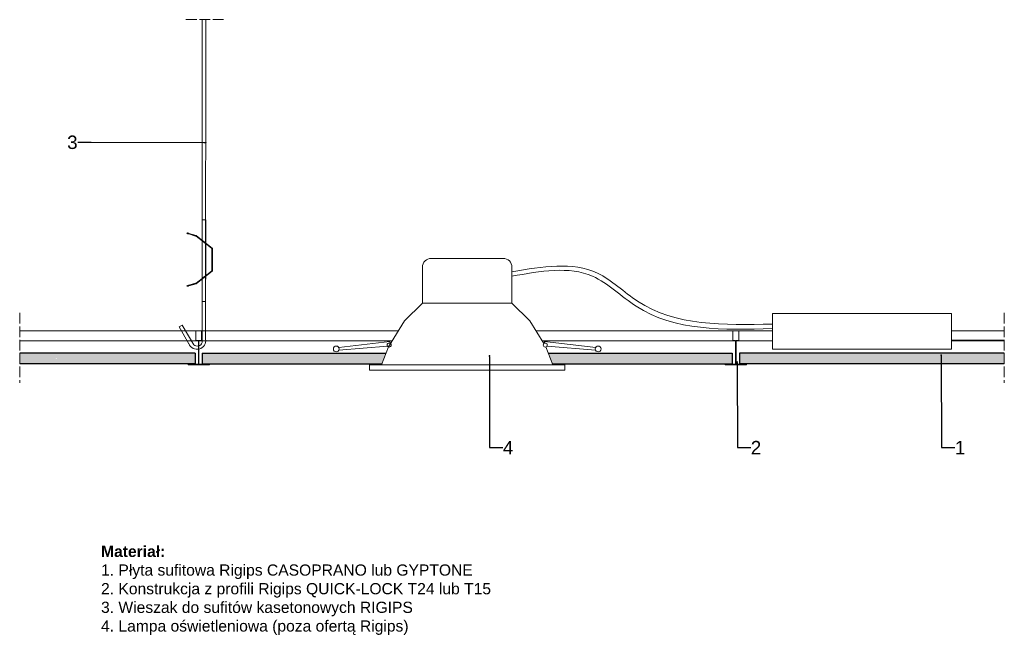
# Model space of a CAD drawing. Header units: millimetres. Extents: x 2242 to 3342, y 5010 to 5698.
import ezdxf
from ezdxf import colors
from ezdxf.entities.mleader import LeaderData, LeaderLine
from ezdxf.math import Vec2, Vec3

# ---------------------------------------------------------------- set-up
doc = ezdxf.new("R2010")
doc.units = ezdxf.units.MM
doc.linetypes.add('ACAD_ISO02W100', pattern=[15, 12, -3])
for name, color, linetype, lineweight in [('_RIGIPS AKCESORIA', 7, 'Continuous', 15), ('_Rigips Profil', 7, 'Continuous', 9), ('_RIGIPS PŁYTA', 7, 'Continuous', 25), ('Koniec', 7, 'ACAD_ISO02W100', 9), ('Wymiary', 7, 'Continuous', 18)]:
    doc.layers.add(name, color=color, linetype=linetype, lineweight=lineweight)
doc.layers.add('_Rigips Plyta', color=7, linetype='Continuous')
doc.styles.get("Standard").update_dxf_attribs({"font": 'arial.ttf'})

# ---------------------------------------------------------------- blocks, each defined once
blk = doc.blocks.new('T24')
at = {"layer": '_Rigips Profil'}
for p, q in [((302.6, -139.7), (302.6, -129.5)), ((302.8, -129.3), (308.9, -129.3)), ((309.1, -129.5), (309.1, -139.7)), ((305.4, -140.3), (302.8, -139.9)), ((305.6, -140.5), (305.6, -166.6)), ((306.1, -140.5), (306.1, -166.6)), ((308.9, -139.9), (306.3, -140.3)), ((293.9, -167.2), (293.9, -166.4)), ((294, -166.3), (294.9, -166.3)), ((294, -167.3), (317.8, -167.3)), ((294.4, -166.8), (305.4, -166.8)), ((306.3, -166.8), (317.4, -166.8)), ((317.8, -166.3), (316.9, -166.3)), ((317.9, -167.2), (317.9, -166.4))]:
    blk.add_line(p, q, dxfattribs=at)
for centre, radius, start, end in [((302.8, -129.5), 0.2, 90, 180), ((308.9, -129.5), 0.2, 0, 90), ((302.8, -139.7), 0.2, 180, 260.5377), ((305.4, -140.5), 0.2, 0, 80.5377), ((306.3, -140.5), 0.2, 99.4623, 180), ((308.9, -139.7), 0.2, 279.4623, 0), ((294, -166.4), 0.1, 90, 180), ((294, -167.2), 0.1, 180, 270), ((305.4, -166.6), 0.2, 270, 0), ((306.3, -166.6), 0.2, 180, 270), ((317.8, -166.4), 0.1, 0, 90), ((317.8, -167.2), 0.1, 270, 0)]:
    blk.add_arc(centre, radius, start, end, dxfattribs=at)
blk = doc.blocks.new('wieszak')
at = {"layer": '_RIGIPS AKCESORIA'}
for p, q in [((2361.6, 5698), (2361.5, 5382.8)), ((2365.6, 5698), (2365.5, 5382.8)), ((2361.5, 5474.3), (2361.5, 5337)), ((2365.6, 5474.3), (2365.5, 5340.7)), ((2365.5, 5382.8), (2361.5, 5382.8)), ((2336.1, 5354.5), (2339.5, 5356.5)), ((2346.9, 5335.7), (2336.1, 5354.5)), ((2352.2, 5334.5), (2339.5, 5356.5))]:
    blk.add_line(p, q, dxfattribs=at)
blk.add_lwpolyline([(2365.5, 5474.3), (2361.5, 5474.3)], close=True, dxfattribs=at)
for points in [[(2344.6, 5459), (2344.8, 5459.6)], [(2346.6, 5458.4), (2346.5, 5458.4), (2346.3, 5458.5), (2346.2, 5458.5), (2346.1, 5458.5), (2346, 5458.6), (2345.9, 5458.6), (2345.8, 5458.6), (2345.7, 5458.7), (2345.6, 5458.7), (2345.5, 5458.7), (2345.5, 5458.7), (2345.4, 5458.8), (2345.3, 5458.8), (2345.2, 5458.8), (2345.2, 5458.8), (2345.1, 5458.9), (2345, 5458.9), (2345, 5458.9), (2344.9, 5458.9), (2344.9, 5458.9), (2344.8, 5458.9), (2344.8, 5459), (2344.8, 5459), (2344.7, 5459), (2344.7, 5459), (2344.7, 5459), (2344.7, 5459), (2344.6, 5459), (2344.6, 5459), (2344.6, 5459), (2344.6, 5459), (2344.6, 5459), (2344.7, 5459), (2344.7, 5459), (2344.7, 5459), (2344.7, 5459), (2344.8, 5459), (2344.8, 5459), (2344.8, 5459), (2344.9, 5459), (2344.9, 5458.9), (2345, 5458.9), (2345, 5458.9), (2345.1, 5458.9), (2345.2, 5458.9), (2345.2, 5458.9), (2345.3, 5458.8), (2345.4, 5458.8), (2345.5, 5458.8), (2345.5, 5458.8), (2345.6, 5458.7), (2345.7, 5458.7), (2345.8, 5458.7), (2345.9, 5458.7), (2346, 5458.6), (2346.1, 5458.6), (2346.2, 5458.6), (2346.3, 5458.5), (2346.5, 5458.5), (2346.6, 5458.5), (2354.4, 5456.1), (2354.4, 5456)], [(2346.7, 5459), (2354.8, 5456.5), (2354.8, 5456.6), (2346.7, 5459), (2346.6, 5459.1), (2346.5, 5459.1), (2346.4, 5459.1), (2346.3, 5459.2), (2346.2, 5459.2), (2346.1, 5459.2), (2346, 5459.3), (2345.9, 5459.3), (2345.8, 5459.3), (2345.7, 5459.3), (2345.6, 5459.4), (2345.5, 5459.4), (2345.5, 5459.4), (2345.4, 5459.4), (2345.3, 5459.4), (2345.3, 5459.5), (2345.2, 5459.5), (2345.1, 5459.5), (2345.1, 5459.5), (2345, 5459.5), (2345, 5459.5), (2345, 5459.5), (2344.9, 5459.6), (2344.9, 5459.6), (2344.9, 5459.6), (2344.8, 5459.6), (2344.8, 5459.6), (2344.8, 5459.6), (2344.8, 5459.6), (2344.8, 5459.6), (2344.8, 5459.6), (2344.8, 5459.6), (2344.8, 5459.6), (2344.8, 5459.6), (2344.9, 5459.6), (2344.9, 5459.5), (2344.9, 5459.5), (2345, 5459.5), (2345, 5459.5), (2345, 5459.5), (2345.1, 5459.5), (2345.1, 5459.5), (2345.2, 5459.4), (2345.3, 5459.4), (2345.3, 5459.4), (2345.4, 5459.4), (2345.5, 5459.4), (2345.5, 5459.3), (2345.6, 5459.3), (2345.7, 5459.3), (2345.8, 5459.3), (2345.9, 5459.2), (2346, 5459.2), (2346.1, 5459.2), (2346.2, 5459.1), (2346.3, 5459.1), (2346.4, 5459.1), (2346.5, 5459), (2346.6, 5459), (2346.7, 5459)], [(2345.1, 5458.9), (2345.3, 5459.5)], [(2345.1, 5458.8), (2345.3, 5459.4)], [(2346.7, 5459), (2346.6, 5458.4), (2354.4, 5456)], [(2346.6, 5458.5), (2346.7, 5459)], [(2354.4, 5456.1), (2354.6, 5456), (2354.8, 5455.9)], [(2354.8, 5455.9), (2354.6, 5456), (2354.4, 5456)], [(2354.5, 5456), (2354.5, 5456.1)], [(2354.6, 5456), (2354.6, 5456)], [(2355.2, 5456.4), (2355, 5456.5), (2354.8, 5456.6)], [(2354.8, 5456.5), (2355, 5456.5), (2355.2, 5456.4)], [(2354.9, 5456.5), (2354.9, 5456.6)], [(2355, 5456.5), (2355, 5456.5)], [(2355.1, 5456.4), (2355.1, 5456.5)], [(2355.2, 5456.4), (2373, 5442.5), (2373, 5442.6), (2355.2, 5456.4), (2355.2, 5456.4)], [(2355.2, 5456.4), (2355.2, 5456.4)], [(2354.7, 5455.9), (2354.7, 5456)], [(2372, 5442.5), (2354.8, 5455.9), (2354.8, 5455.9), (2372, 5442.6), (2372, 5442.5)], [(2354.8, 5455.9), (2354.8, 5455.9)], [(2361.6, 5450.6), (2362, 5451.1)], [(2363.4, 5449.2), (2363.4, 5449.2), (2363.5, 5449.1), (2363.6, 5449), (2363.7, 5449), (2363.7, 5448.9), (2363.8, 5448.9), (2363.9, 5448.8), (2363.9, 5448.8), (2364, 5448.7), (2364.1, 5448.7), (2364.1, 5448.6), (2364.2, 5448.5), (2364.3, 5448.5), (2364.3, 5448.4), (2364.4, 5448.4), (2364.5, 5448.4), (2364.5, 5448.3), (2364.6, 5448.3), (2364.6, 5448.2), (2364.7, 5448.2), (2364.7, 5448.2), (2364.8, 5448.1), (2364.8, 5448.1), (2364.9, 5448), (2364.9, 5448), (2364.9, 5448), (2365, 5448), (2365, 5447.9), (2365, 5447.9), (2365.1, 5447.9), (2365.1, 5447.9), (2365.1, 5447.9), (2365.1, 5447.9), (2365.1, 5447.8), (2365.1, 5447.8), (2365.1, 5447.8), (2365.2, 5447.8), (2365.2, 5447.8), (2365.1, 5447.8), (2365.1, 5447.8), (2365.1, 5447.9), (2365.1, 5447.9), (2365.1, 5447.9), (2365.1, 5447.9), (2365, 5447.9), (2365, 5447.9), (2365, 5448), (2364.9, 5448), (2364.9, 5448), (2364.9, 5448), (2364.8, 5448.1), (2364.8, 5448.1), (2364.7, 5448.2), (2364.7, 5448.2), (2364.6, 5448.2), (2364.6, 5448.3), (2364.5, 5448.3), (2364.5, 5448.4), (2364.4, 5448.4), (2364.4, 5448.4), (2364.3, 5448.5), (2364.2, 5448.5), (2364.2, 5448.6), (2364.1, 5448.7), (2364, 5448.7), (2364, 5448.8), (2363.9, 5448.8), (2363.8, 5448.9), (2363.8, 5448.9), (2363.7, 5449), (2363.6, 5449), (2363.5, 5449.1), (2363.5, 5449.2), (2363.4, 5449.2), (2363.3, 5449.3), (2363.2, 5449.3), (2363.2, 5449.4), (2363.1, 5449.4), (2363, 5449.5), (2363, 5449.5), (2362.9, 5449.6), (2362.8, 5449.7), (2362.7, 5449.7), (2362.7, 5449.8), (2362.6, 5449.8), (2362.5, 5449.9), (2362.5, 5449.9), (2362.4, 5450), (2362.4, 5450), (2362.3, 5450.1), (2362.2, 5450.1), (2362.2, 5450.1), (2362.1, 5450.2), (2362.1, 5450.2), (2362, 5450.3), (2362, 5450.3), (2361.9, 5450.3), (2361.9, 5450.4), (2361.9, 5450.4), (2361.8, 5450.4), (2361.8, 5450.4), (2361.8, 5450.5), (2361.7, 5450.5), (2361.7, 5450.5), (2361.7, 5450.5), (2361.7, 5450.5), (2361.6, 5450.6), (2361.6, 5450.6), (2361.6, 5450.6), (2361.6, 5450.6), (2361.6, 5450.6), (2361.6, 5450.6), (2361.6, 5450.6), (2361.6, 5450.6), (2361.7, 5450.5), (2361.7, 5450.5), (2361.7, 5450.5), (2361.7, 5450.5), (2361.7, 5450.5), (2361.8, 5450.4), (2361.8, 5450.4), (2361.8, 5450.4), (2361.9, 5450.4), (2361.9, 5450.3), (2362, 5450.3), (2362, 5450.3), (2362.1, 5450.2), (2362.1, 5450.2), (2362.2, 5450.1), (2362.2, 5450.1), (2362.3, 5450.1), (2362.3, 5450), (2362.4, 5450), (2362.5, 5449.9), (2362.5, 5449.9), (2362.6, 5449.8), (2362.7, 5449.8), (2362.7, 5449.7), (2362.8, 5449.7), (2362.9, 5449.6), (2362.9, 5449.5), (2363, 5449.5), (2363.1, 5449.4), (2363.1, 5449.4), (2363.2, 5449.3), (2363.3, 5449.3), (2363.4, 5449.2)], [(2363.8, 5449.7), (2363.8, 5449.6), (2363.9, 5449.6), (2364, 5449.5), (2364, 5449.5), (2364.1, 5449.4), (2364.2, 5449.4), (2364.3, 5449.3), (2364.3, 5449.3), (2364.4, 5449.2), (2364.5, 5449.1), (2364.5, 5449.1), (2364.6, 5449), (2364.7, 5449), (2364.7, 5448.9), (2364.8, 5448.9), (2364.8, 5448.9), (2364.9, 5448.8), (2365, 5448.8), (2365, 5448.7), (2365.1, 5448.7), (2365.1, 5448.6), (2365.2, 5448.6), (2365.2, 5448.6), (2365.2, 5448.5), (2365.3, 5448.5), (2365.3, 5448.5), (2365.3, 5448.5), (2365.4, 5448.4), (2365.4, 5448.4), (2365.4, 5448.4), (2365.5, 5448.4), (2365.5, 5448.4), (2365.5, 5448.4), (2365.5, 5448.3), (2365.5, 5448.3), (2365.5, 5448.3), (2365.5, 5448.3), (2365.5, 5448.3), (2365.5, 5448.3), (2365.5, 5448.3), (2365.5, 5448.3), (2365.5, 5448.4), (2365.5, 5448.4), (2365.5, 5448.4), (2365.4, 5448.4), (2365.4, 5448.4), (2365.4, 5448.4), (2365.4, 5448.5), (2365.3, 5448.5), (2365.3, 5448.5), (2365.3, 5448.5), (2365.2, 5448.6), (2365.2, 5448.6), (2365.1, 5448.6), (2365.1, 5448.7), (2365, 5448.7), (2365, 5448.8), (2364.9, 5448.8), (2364.9, 5448.9), (2364.8, 5448.9), (2364.8, 5448.9), (2364.7, 5449), (2364.6, 5449), (2364.6, 5449.1), (2364.5, 5449.1), (2364.4, 5449.2), (2364.4, 5449.3), (2364.3, 5449.3), (2364.2, 5449.4), (2364.1, 5449.4), (2364.1, 5449.5), (2364, 5449.5), (2363.9, 5449.6), (2363.9, 5449.6), (2363.8, 5449.7), (2363.7, 5449.8), (2363.6, 5449.8), (2363.6, 5449.9), (2363.5, 5449.9), (2363.4, 5450), (2363.3, 5450), (2363.3, 5450.1), (2363.2, 5450.2), (2363.1, 5450.2), (2363.1, 5450.3), (2363, 5450.3), (2362.9, 5450.4), (2362.9, 5450.4), (2362.8, 5450.5), (2362.7, 5450.5), (2362.7, 5450.6), (2362.6, 5450.6), (2362.6, 5450.6), (2362.5, 5450.7), (2362.5, 5450.7), (2362.4, 5450.8), (2362.4, 5450.8), (2362.3, 5450.8), (2362.3, 5450.9), (2362.2, 5450.9), (2362.2, 5450.9), (2362.2, 5450.9), (2362.1, 5451), (2362.1, 5451), (2362.1, 5451), (2362.1, 5451), (2362.1, 5451), (2362, 5451.1), (2362, 5451.1), (2362, 5451.1), (2362, 5451.1), (2362, 5451.1), (2362, 5451.1), (2362, 5451.1), (2362, 5451.1), (2362, 5451.1), (2362, 5451), (2362.1, 5451), (2362.1, 5451), (2362.1, 5451), (2362.1, 5451), (2362.2, 5450.9), (2362.2, 5450.9), (2362.2, 5450.9), (2362.3, 5450.9), (2362.3, 5450.8), (2362.4, 5450.8), (2362.4, 5450.8), (2362.5, 5450.7), (2362.5, 5450.7), (2362.5, 5450.6), (2362.6, 5450.6), (2362.7, 5450.6), (2362.7, 5450.5), (2362.8, 5450.5), (2362.8, 5450.4), (2362.9, 5450.4), (2363, 5450.3), (2363, 5450.3), (2363.1, 5450.2), (2363.2, 5450.2), (2363.2, 5450.1), (2363.3, 5450), (2363.4, 5450), (2363.5, 5449.9), (2363.5, 5449.9), (2363.6, 5449.8), (2363.7, 5449.8), (2363.8, 5449.7)], [(2363.4, 5449.2), (2363.8, 5449.7)], [(2363.4, 5449.2), (2363.8, 5449.7)], [(2365.2, 5447.8), (2365.5, 5448.3)], [(2372, 5442.6), (2372.2, 5442.4), (2372.3, 5442.2), (2372.4, 5442), (2372.4, 5441.7)], [(2372.4, 5441.7), (2372.4, 5441.9), (2372.3, 5442.1), (2372.2, 5442.3), (2372, 5442.5)], [(2372.2, 5442.3), (2372.2, 5442.4)], [(2372.3, 5442.1), (2372.3, 5442.2)], [(2372.4, 5441.9), (2372.4, 5442)], [(2372.4, 5417.6), (2372.4, 5441.7), (2372.4, 5441.7), (2372.4, 5417.7), (2372.4, 5417.6)], [(2372.4, 5441.7), (2372.4, 5441.7)], [(2372.4, 5437.9), (2372.4, 5438.3), (2372.4, 5438.7), (2372.4, 5439), (2372.4, 5439.4), (2372.4, 5439.7), (2372.4, 5440), (2372.4, 5440.2), (2372.4, 5440.3), (2372.4, 5440.4), (2372.4, 5440.4), (2372.4, 5440.4), (2372.4, 5440.3), (2372.4, 5440.2), (2372.4, 5440), (2372.4, 5439.7), (2372.4, 5439.4), (2372.4, 5439), (2372.4, 5438.7), (2372.4, 5438.3), (2372.4, 5437.9), (2373.4, 5437.9)], [(2372.4, 5437.9), (2372.4, 5438.3), (2372.4, 5438.7), (2372.4, 5439), (2372.4, 5439.4), (2372.4, 5439.7), (2372.4, 5440), (2372.4, 5440.2), (2372.4, 5440.3), (2372.4, 5440.4), (2372.4, 5440.4), (2372.4, 5440.4), (2372.4, 5440.3), (2372.4, 5440.2), (2372.4, 5440), (2372.4, 5439.7), (2372.4, 5439.4), (2372.4, 5439), (2372.4, 5438.7), (2372.4, 5438.3), (2372.4, 5437.9), (2373.4, 5437.9)], [(2373.4, 5439.7), (2372.4, 5439.7), (2373.4, 5439.7)], [(2373.4, 5439.7), (2372.4, 5439.7), (2373.4, 5439.7)], [(2372.4, 5436.3), (2372.4, 5436), (2372.4, 5435.6), (2372.4, 5435.3), (2372.4, 5435), (2372.4, 5434.8), (2372.4, 5434.6), (2372.4, 5434.4), (2372.4, 5434.3), (2372.4, 5434.3), (2372.4, 5434.3), (2372.4, 5434.4), (2372.4, 5434.6), (2372.4, 5434.8), (2372.4, 5435), (2372.4, 5435.3), (2372.4, 5435.6), (2372.4, 5436), (2372.4, 5436.3), (2372.4, 5436.7), (2372.4, 5437), (2372.4, 5437.4), (2372.4, 5437.6), (2372.4, 5437.9), (2372.4, 5438.1), (2372.4, 5438.3), (2372.4, 5438.3), (2372.4, 5438.4), (2372.4, 5438.3), (2372.4, 5438.3), (2372.4, 5438.1), (2372.4, 5437.9), (2372.4, 5437.6), (2372.4, 5437.4), (2372.4, 5437), (2372.4, 5436.7), (2372.4, 5436.3)], [(2373.4, 5441.7), (2373.4, 5442), (2373.3, 5442.2), (2373.2, 5442.4), (2373, 5442.6)], [(2373, 5442.5), (2373.2, 5442.3), (2373.3, 5442.1), (2373.4, 5441.9), (2373.4, 5441.7)], [(2373.2, 5442.3), (2373.2, 5442.4)], [(2373.3, 5442.1), (2373.3, 5442.2)], [(2373.4, 5441.9), (2373.4, 5442)], [(2373.4, 5441.7), (2373.4, 5417.6), (2373.4, 5417.7), (2373.4, 5441.7), (2373.4, 5441.7)], [(2373.4, 5441.7), (2373.4, 5441.7)], [(2372.4, 5432.2), (2372.4, 5432.2), (2372.4, 5432), (2372.4, 5431.8), (2372.4, 5431.6), (2372.4, 5431.3), (2372.4, 5431), (2372.4, 5430.6), (2372.4, 5430.3), (2372.4, 5429.9), (2372.4, 5429.5), (2372.4, 5429.1), (2372.4, 5428.7), (2372.4, 5428.3), (2372.4, 5428), (2372.4, 5427.7), (2372.4, 5427.5), (2372.4, 5427.3), (2372.4, 5427.2), (2372.4, 5427.1), (2372.4, 5427.1), (2372.4, 5427.2), (2372.4, 5427.3), (2372.4, 5427.5), (2372.4, 5427.8), (2372.4, 5428), (2372.4, 5428.4), (2372.4, 5428.7), (2372.4, 5429.1), (2372.4, 5429.5), (2372.4, 5429.9), (2372.4, 5430.3), (2372.4, 5430.7), (2372.4, 5431), (2372.4, 5431.3), (2372.4, 5431.6), (2372.4, 5431.9), (2372.4, 5432), (2372.4, 5432.2), (2372.4, 5432.2)], [(2372.4, 5429.7), (2373.4, 5429.7)], [(2372.4, 5429.7), (2373.4, 5429.7)], [(2372.4, 5427.1), (2373.4, 5427.1)], [(2372.4, 5423), (2372.4, 5422.7), (2372.4, 5422.3), (2372.4, 5422), (2372.4, 5421.7), (2372.4, 5421.5), (2372.4, 5421.3), (2372.4, 5421.1), (2372.4, 5421), (2372.4, 5421), (2372.4, 5421), (2372.4, 5421.1), (2372.4, 5421.3), (2372.4, 5421.5), (2372.4, 5421.7), (2372.4, 5422), (2372.4, 5422.3), (2372.4, 5422.7), (2372.4, 5423), (2372.4, 5423.4), (2372.4, 5423.7), (2372.4, 5424.1), (2372.4, 5424.4), (2372.4, 5424.6), (2372.4, 5424.8), (2372.4, 5425), (2372.4, 5425.1), (2372.4, 5425.1), (2372.4, 5425.1), (2372.4, 5425), (2372.4, 5424.8), (2372.4, 5424.6), (2372.4, 5424.4), (2372.4, 5424.1), (2372.4, 5423.7), (2372.4, 5423.4), (2372.4, 5423)], [(2373.4, 5429.5), (2373.4, 5429.1), (2373.4, 5428.7), (2373.4, 5428.3), (2373.4, 5427.9), (2373.4, 5427.6), (2373.4, 5427.3), (2373.4, 5427.1), (2373.4, 5426.9), (2373.4, 5426.8), (2373.4, 5426.7), (2373.4, 5426.6), (2373.4, 5426.7), (2373.4, 5426.8), (2373.4, 5426.9), (2373.4, 5427.1), (2373.4, 5427.3), (2373.4, 5427.6), (2373.4, 5427.9), (2373.4, 5428.3), (2373.4, 5428.7), (2373.4, 5429.1), (2373.4, 5429.5), (2373.4, 5429.9), (2373.4, 5430.2), (2373.4, 5430.6), (2373.4, 5431), (2373.4, 5431.3), (2373.4, 5431.6), (2373.4, 5431.8), (2373.4, 5432), (2373.4, 5432.2), (2373.4, 5432.2), (2373.4, 5432.3), (2373.4, 5432.2), (2373.4, 5432.2), (2373.4, 5432), (2373.4, 5431.8), (2373.4, 5431.6), (2373.4, 5431.3), (2373.4, 5431), (2373.4, 5430.6), (2373.4, 5430.2), (2373.4, 5429.9), (2373.4, 5429.5)], [(2373.4, 5432.2), (2373.4, 5432.2), (2373.4, 5432.2), (2373.4, 5432), (2373.4, 5431.9), (2373.4, 5431.6), (2373.4, 5431.3), (2373.4, 5431), (2373.4, 5430.7), (2373.4, 5430.3), (2373.4, 5429.9), (2373.4, 5429.5), (2373.4, 5429.1), (2373.4, 5428.7), (2373.4, 5428.4), (2373.4, 5428), (2373.4, 5427.8), (2373.4, 5427.5), (2373.4, 5427.3), (2373.4, 5427.2), (2373.4, 5427.1), (2373.4, 5427.1), (2373.4, 5427.2), (2373.4, 5427.3), (2373.4, 5427.5), (2373.4, 5427.7), (2373.4, 5428), (2373.4, 5428.3), (2373.4, 5428.7), (2373.4, 5429.1), (2373.4, 5429.5), (2373.4, 5429.9), (2373.4, 5430.3), (2373.4, 5430.6), (2373.4, 5431), (2373.4, 5431.3), (2373.4, 5431.6), (2373.4, 5431.8), (2373.4, 5432), (2373.4, 5432.2), (2373.4, 5432.2)], [(2354.8, 5403.4), (2372, 5416.8), (2372, 5416.9), (2354.8, 5403.5), (2354.8, 5403.4)], [(2373, 5416.8), (2355.2, 5402.9), (2355.2, 5403), (2373, 5416.9), (2373, 5416.8)], [(2372, 5416.9), (2372.2, 5417.1), (2372.3, 5417.3), (2372.4, 5417.5), (2372.4, 5417.7)], [(2372.4, 5417.6), (2372.4, 5417.4), (2372.3, 5417.2), (2372.2, 5417), (2372, 5416.8)], [(2372.2, 5417), (2372.2, 5417.1)], [(2372.3, 5417.2), (2372.3, 5417.3)], [(2372.4, 5417.6), (2372.4, 5417.7)], [(2372.4, 5417.4), (2372.4, 5417.5)], [(2373.4, 5417.7), (2373.4, 5417.5), (2373.3, 5417.3), (2373.2, 5417.1), (2373, 5416.9)], [(2373, 5416.8), (2373.2, 5417), (2373.3, 5417.2), (2373.4, 5417.4), (2373.4, 5417.6)], [(2373.2, 5417), (2373.2, 5417.1)], [(2373.3, 5417.2), (2373.3, 5417.3)], [(2373.4, 5417.6), (2373.4, 5417.7)], [(2373.4, 5417.4), (2373.4, 5417.5)], [(2346.7, 5400.3), (2346.6, 5400.9), (2354.4, 5403.3), (2354.4, 5403.3), (2346.6, 5401)], [(2346.7, 5400.4), (2354.8, 5402.8), (2354.8, 5402.8), (2355, 5402.8), (2355.2, 5402.9)], [(2346.7, 5400.3), (2354.8, 5402.8)], [(2354.4, 5403.3), (2354.6, 5403.4), (2354.8, 5403.5)], [(2354.8, 5403.4), (2354.6, 5403.3), (2354.4, 5403.3)], [(2354.5, 5403.3), (2354.5, 5403.4)], [(2354.6, 5403.3), (2354.6, 5403.4)], [(2354.7, 5403.4), (2354.7, 5403.5)], [(2354.8, 5403.4), (2354.8, 5403.5)], [(2355.2, 5403), (2355, 5402.9), (2354.8, 5402.8)], [(2354.9, 5402.8), (2354.9, 5402.9)], [(2355, 5402.8), (2355, 5402.9)], [(2355.1, 5402.9), (2355.1, 5403)], [(2355.2, 5402.9), (2355.2, 5403)], [(2363.4, 5410.2), (2363.3, 5410.1), (2363.2, 5410.1), (2363.1, 5410), (2363.1, 5409.9), (2363, 5409.9), (2362.9, 5409.8), (2362.9, 5409.8), (2362.8, 5409.7), (2362.7, 5409.7), (2362.7, 5409.6), (2362.6, 5409.6), (2362.5, 5409.5), (2362.5, 5409.5), (2362.4, 5409.4), (2362.3, 5409.4), (2362.3, 5409.3), (2362.2, 5409.3), (2362.2, 5409.2), (2362.1, 5409.2), (2362.1, 5409.1), (2362, 5409.1), (2362, 5409.1), (2361.9, 5409), (2361.9, 5409), (2361.8, 5409), (2361.8, 5409), (2361.8, 5408.9), (2361.7, 5408.9), (2361.7, 5408.9), (2361.7, 5408.9), (2361.7, 5408.8), (2361.7, 5408.8), (2361.6, 5408.8), (2361.6, 5408.8), (2361.6, 5408.8), (2361.6, 5408.8), (2361.6, 5408.8), (2361.6, 5408.8), (2361.6, 5408.8), (2361.6, 5408.8), (2361.7, 5408.8), (2361.7, 5408.8), (2361.7, 5408.9), (2361.7, 5408.9), (2361.8, 5408.9), (2361.8, 5408.9), (2361.8, 5409), (2361.9, 5409), (2361.9, 5409), (2361.9, 5409), (2362, 5409.1), (2362, 5409.1), (2362.1, 5409.1), (2362.1, 5409.2), (2362.2, 5409.2), (2362.2, 5409.3), (2362.3, 5409.3), (2362.4, 5409.4), (2362.4, 5409.4), (2362.5, 5409.5), (2362.5, 5409.5), (2362.6, 5409.6), (2362.7, 5409.6), (2362.7, 5409.7), (2362.8, 5409.7), (2362.9, 5409.8), (2363, 5409.8), (2363, 5409.9), (2363.1, 5409.9), (2363.2, 5410), (2363.2, 5410.1), (2363.3, 5410.1), (2363.4, 5410.2), (2363.5, 5410.2), (2363.5, 5410.3), (2363.6, 5410.3), (2363.7, 5410.4), (2363.8, 5410.4), (2363.8, 5410.5), (2363.9, 5410.6), (2364, 5410.6), (2364, 5410.7), (2364.1, 5410.7), (2364.2, 5410.8), (2364.2, 5410.8), (2364.3, 5410.9), (2364.4, 5410.9), (2364.4, 5411), (2364.5, 5411), (2364.5, 5411.1), (2364.6, 5411.1), (2364.6, 5411.1), (2364.7, 5411.2), (2364.7, 5411.2), (2364.8, 5411.3), (2364.8, 5411.3), (2364.9, 5411.3), (2364.9, 5411.4), (2364.9, 5411.4), (2365, 5411.4), (2365, 5411.4), (2365, 5411.5), (2365.1, 5411.5), (2365.1, 5411.5), (2365.1, 5411.5), (2365.1, 5411.5), (2365.1, 5411.5), (2365.1, 5411.5), (2365.2, 5411.5), (2365.1, 5411.5), (2365.1, 5411.5), (2365.1, 5411.5), (2365.1, 5411.5), (2365.1, 5411.5), (2365.1, 5411.5), (2365.1, 5411.5), (2365, 5411.5), (2365, 5411.4), (2365, 5411.4), (2364.9, 5411.4), (2364.9, 5411.4), (2364.9, 5411.3), (2364.8, 5411.3), (2364.8, 5411.3), (2364.7, 5411.2), (2364.7, 5411.2), (2364.6, 5411.1), (2364.6, 5411.1), (2364.5, 5411.1), (2364.5, 5411), (2364.4, 5411), (2364.3, 5410.9), (2364.3, 5410.9), (2364.2, 5410.8), (2364.1, 5410.8), (2364.1, 5410.7), (2364, 5410.7), (2363.9, 5410.6), (2363.9, 5410.6), (2363.8, 5410.5), (2363.7, 5410.4), (2363.7, 5410.4), (2363.6, 5410.3), (2363.5, 5410.3), (2363.4, 5410.2), (2363.4, 5410.2)], [(2361.6, 5408.8), (2362, 5408.3)], [(2363.8, 5409.7), (2363.7, 5409.6), (2363.6, 5409.6), (2363.5, 5409.5), (2363.5, 5409.4), (2363.4, 5409.4), (2363.3, 5409.3), (2363.2, 5409.3), (2363.2, 5409.2), (2363.1, 5409.2), (2363, 5409.1), (2363, 5409.1), (2362.9, 5409), (2362.8, 5409), (2362.8, 5408.9), (2362.7, 5408.9), (2362.7, 5408.8), (2362.6, 5408.8), (2362.5, 5408.7), (2362.5, 5408.7), (2362.5, 5408.7), (2362.4, 5408.6), (2362.4, 5408.6), (2362.3, 5408.6), (2362.3, 5408.5), (2362.2, 5408.5), (2362.2, 5408.5), (2362.2, 5408.4), (2362.1, 5408.4), (2362.1, 5408.4), (2362.1, 5408.4), (2362.1, 5408.3), (2362, 5408.3), (2362, 5408.3), (2362, 5408.3), (2362, 5408.3), (2362, 5408.3), (2362, 5408.3), (2362, 5408.3), (2362, 5408.3), (2362, 5408.3), (2362, 5408.3), (2362.1, 5408.3), (2362.1, 5408.3), (2362.1, 5408.4), (2362.1, 5408.4), (2362.1, 5408.4), (2362.2, 5408.4), (2362.2, 5408.5), (2362.2, 5408.5), (2362.3, 5408.5), (2362.3, 5408.6), (2362.4, 5408.6), (2362.4, 5408.6), (2362.5, 5408.7), (2362.5, 5408.7), (2362.6, 5408.7), (2362.6, 5408.8), (2362.7, 5408.8), (2362.7, 5408.9), (2362.8, 5408.9), (2362.9, 5409), (2362.9, 5409), (2363, 5409.1), (2363.1, 5409.1), (2363.1, 5409.2), (2363.2, 5409.2), (2363.3, 5409.3), (2363.3, 5409.3), (2363.4, 5409.4), (2363.5, 5409.4), (2363.6, 5409.5), (2363.6, 5409.6), (2363.7, 5409.6), (2363.8, 5409.7), (2363.9, 5409.7), (2363.9, 5409.8), (2364, 5409.8), (2364.1, 5409.9), (2364.1, 5410), (2364.2, 5410), (2364.3, 5410.1), (2364.4, 5410.1), (2364.4, 5410.2), (2364.5, 5410.2), (2364.6, 5410.3), (2364.6, 5410.3), (2364.7, 5410.4), (2364.8, 5410.4), (2364.8, 5410.5), (2364.9, 5410.5), (2364.9, 5410.6), (2365, 5410.6), (2365, 5410.6), (2365.1, 5410.7), (2365.1, 5410.7), (2365.2, 5410.8), (2365.2, 5410.8), (2365.3, 5410.8), (2365.3, 5410.9), (2365.3, 5410.9), (2365.4, 5410.9), (2365.4, 5410.9), (2365.4, 5411), (2365.4, 5411), (2365.5, 5411), (2365.5, 5411), (2365.5, 5411), (2365.5, 5411), (2365.5, 5411), (2365.5, 5411), (2365.5, 5411.1), (2365.5, 5411), (2365.5, 5411), (2365.5, 5411), (2365.5, 5411), (2365.5, 5411), (2365.5, 5411), (2365.5, 5411), (2365.4, 5411), (2365.4, 5411), (2365.4, 5410.9), (2365.3, 5410.9), (2365.3, 5410.9), (2365.3, 5410.9), (2365.2, 5410.8), (2365.2, 5410.8), (2365.2, 5410.8), (2365.1, 5410.7), (2365.1, 5410.7), (2365, 5410.6), (2365, 5410.6), (2364.9, 5410.6), (2364.8, 5410.5), (2364.8, 5410.5), (2364.7, 5410.4), (2364.7, 5410.4), (2364.6, 5410.3), (2364.5, 5410.3), (2364.5, 5410.2), (2364.4, 5410.2), (2364.3, 5410.1), (2364.3, 5410.1), (2364.2, 5410), (2364.1, 5410), (2364, 5409.9), (2364, 5409.8), (2363.9, 5409.8), (2363.8, 5409.7), (2363.8, 5409.7)], [(2363.4, 5410.2), (2363.8, 5409.7)], [(2363.4, 5410.2), (2363.8, 5409.7)], [(2365.2, 5411.5), (2365.5, 5411.1)], [(2346.6, 5400.9), (2346.5, 5400.9), (2346.3, 5400.8), (2346.2, 5400.8), (2346.1, 5400.8), (2346, 5400.7), (2345.9, 5400.7), (2345.8, 5400.7), (2345.7, 5400.6), (2345.6, 5400.6), (2345.5, 5400.6), (2345.5, 5400.6), (2345.4, 5400.6), (2345.3, 5400.5), (2345.2, 5400.5), (2345.2, 5400.5), (2345.1, 5400.5), (2345, 5400.5), (2345, 5400.4), (2344.9, 5400.4), (2344.9, 5400.4), (2344.8, 5400.4), (2344.8, 5400.4), (2344.8, 5400.4), (2344.7, 5400.4), (2344.7, 5400.4), (2344.7, 5400.4), (2344.7, 5400.4), (2344.6, 5400.4), (2344.6, 5400.4), (2344.6, 5400.4), (2344.6, 5400.4), (2344.6, 5400.4), (2344.6, 5400.4), (2344.7, 5400.4), (2344.7, 5400.4), (2344.7, 5400.4), (2344.7, 5400.4), (2344.8, 5400.4), (2344.8, 5400.4), (2344.8, 5400.4), (2344.9, 5400.4), (2344.9, 5400.5), (2345, 5400.5), (2345, 5400.5), (2345.1, 5400.5), (2345.2, 5400.5), (2345.2, 5400.6), (2345.3, 5400.6), (2345.4, 5400.6), (2345.5, 5400.6), (2345.5, 5400.7), (2345.6, 5400.7), (2345.7, 5400.7), (2345.8, 5400.7), (2345.9, 5400.8), (2346, 5400.8), (2346.1, 5400.8), (2346.2, 5400.9), (2346.3, 5400.9), (2346.5, 5400.9), (2346.6, 5401)], [(2344.6, 5400.4), (2344.8, 5399.8)], [(2346.7, 5400.4), (2346.6, 5400.4), (2346.5, 5400.3), (2346.4, 5400.3), (2346.3, 5400.3), (2346.2, 5400.2), (2346.1, 5400.2), (2346, 5400.2), (2345.9, 5400.1), (2345.8, 5400.1), (2345.7, 5400.1), (2345.6, 5400.1), (2345.5, 5400), (2345.5, 5400), (2345.4, 5400), (2345.3, 5400), (2345.3, 5400), (2345.2, 5399.9), (2345.1, 5399.9), (2345.1, 5399.9), (2345, 5399.9), (2345, 5399.9), (2345, 5399.9), (2344.9, 5399.8), (2344.9, 5399.8), (2344.9, 5399.8), (2344.8, 5399.8), (2344.8, 5399.8), (2344.8, 5399.8), (2344.8, 5399.8), (2344.8, 5399.8), (2344.8, 5399.8), (2344.8, 5399.8), (2344.8, 5399.8), (2344.8, 5399.8), (2344.8, 5399.8), (2344.9, 5399.8), (2344.9, 5399.8), (2344.9, 5399.8), (2345, 5399.8), (2345, 5399.8), (2345, 5399.9), (2345.1, 5399.9), (2345.1, 5399.9), (2345.2, 5399.9), (2345.3, 5399.9), (2345.3, 5399.9), (2345.4, 5400), (2345.5, 5400), (2345.5, 5400), (2345.6, 5400), (2345.7, 5400), (2345.8, 5400.1), (2345.9, 5400.1), (2346, 5400.1), (2346.1, 5400.1), (2346.2, 5400.2), (2346.3, 5400.2), (2346.4, 5400.2), (2346.5, 5400.3), (2346.6, 5400.3), (2346.7, 5400.3)], [(2345.1, 5400.5), (2345.3, 5400)], [(2345.1, 5400.5), (2345.3, 5399.9)], [(2346.6, 5401), (2346.7, 5400.4)]]:
    blk.add_lwpolyline(points, dxfattribs=at)
for centre, radius, start, end in [((2356, 5339.1), 9.7, 200.1981, 9.7997), ((2356.1, 5338.7), 5.72, 227.4354, 342.5624)]:
    blk.add_arc(centre, radius, start, end, dxfattribs=at)
blk = doc.blocks.new('lampa')
at = {"layer": '_RIGIPS AKCESORIA'}
for p, q in [((1387.9, 5874.6), (1467.9, 5874.6)), ((1377.9, 5864.6), (1377.9, 5824.6)), ((1477.9, 5864.6), (1477.9, 5824.6)), ((1377.9, 5824.6), (1357.9, 5804.6)), ((1377.9, 5824.6), (1477.9, 5824.6)), ((1477.9, 5824.6), (1497.9, 5804.6)), ((1768.8, 5813.1), (1768.8, 5773.1)), ((1968.8, 5813.1), (1768.8, 5813.1)), ((1968.8, 5773.1), (1968.8, 5813.1)), ((1339.9, 5775.6), (1357.9, 5804.6)), ((1513.6, 5779.3), (1497.9, 5804.6)), ((1341.6, 5781.6), (1284.3, 5775.1)), ((1338.8, 5776.5), (1284.6, 5772.1)), ((1332.3, 5755.6), (1339.9, 5775.6)), ((1341.8, 5779.6), (1341.6, 5781.6)), ((1514.1, 5779.6), (1514.3, 5781.6)), ((1514.3, 5781.6), (1571.6, 5775.1)), ((1523.6, 5755.6), (1515.9, 5775.6)), ((1517.1, 5776.5), (1571.3, 5772.1)), ((1768.8, 5773.1), (1968.8, 5773.1)), ((1318.9, 5755.6), (1536.9, 5755.6)), ((1318.9, 5749.6), (1318.9, 5755.6)), ((1536.9, 5749.6), (1536.9, 5755.6)), ((1318.9, 5749.6), (1536.9, 5749.6))]:
    blk.add_line(p, q, dxfattribs=at)
for centre, radius in [((1281.6, 5773.3), 3.23), ((1340.7, 5777.7), 2.24), ((1515.1, 5777.7), 2.24), ((1574.2, 5773.3), 3.23)]:
    blk.add_circle(centre, radius, dxfattribs=at)
for centre, start, end in [((1387.9, 5864.6), 90, 180), ((1467.9, 5864.6), 0, 90)]:
    blk.add_arc(centre, 10, start, end, dxfattribs=at)
for points in [[(1477.9, 5859.6), (1573.4, 5858), (1618.3, 5826.7), (1768.8, 5801.1)], [(1477.9, 5854.6), (1567.9, 5854.6), (1616.7, 5821.1), (1768.8, 5796.1)]]:
    blk.add_spline(points, degree=3, dxfattribs=at)
blk = doc.blocks.new('_Dot')
at = {"color": 0, "linetype": 'ByBlock', "lineweight": -2}
blk.add_line((-0.5, 0), (-1, 0), dxfattribs=at)
at = {"color": 0, "linetype": 'ByBlock', "const_width": 0.5}
blk.add_lwpolyline([(-0.25, 0, 1), (0.25, 0, 1)], format="xyb", close=True, dxfattribs=at)

msp = doc.modelspace()

# ---------------------------------------------------------------- hatches: boundary and pattern name
at = {"layer": '_Rigips Plyta'}
h = msp.add_hatch(dxfattribs=at)
h.set_pattern_fill('DOTS', color=253, scale=0.5)
h.paths.add_polyline_path([(2283.2, 5318.6, -1), (2283.2, 5319.6, -1)], flags=16)
h.paths.add_polyline_path([(2242.4, 5325.1), (2242.4, 5313.1), (2438.5, 5313.1), (2438.5, 5325.1)])
h = msp.add_hatch(dxfattribs=at)
h.set_pattern_fill('DOTS', color=253, scale=0.5)
h.paths.add_polyline_path([(2651.7, 5325.1), (2446.4, 5325.1), (2446.4, 5313.1), (2647.1, 5313.1)])
h.paths.add_polyline_path([(3038.5, 5325.1), (2833.1, 5325.1), (2837.7, 5313.1), (3038.5, 5313.1)])
h = msp.add_hatch(dxfattribs=at)
h.set_pattern_fill('DOTS', color=253, scale=0.5)
h.paths.add_polyline_path([(3342.4, 5325.1), (3046.4, 5325.1), (3046.4, 5313.1), (3342.4, 5313.1)])

# ---------------------------------------------------------------- linework, layer by layer
at = {"layer": '_Rigips Profil'}
for p, q in [((2242.4, 5350.1), (2665.6, 5350.1)), ((2819.2, 5350.1), (3083.3, 5350.1)), ((3283.3, 5350.1), (3342.4, 5350.1)), ((2242.4, 5339), (2442.2, 5339)), ((2442.7, 5339), (2658.7, 5339)), ((2826.2, 5339), (3042.2, 5339)), ((3042.7, 5339), (3083.3, 5339)), ((3283.3, 5339.8), (3342.4, 5339.8)), ((3283.3, 5339), (3342.4, 5339))]:
    msp.add_line(p, q, dxfattribs=at)
at = {"layer": '_RIGIPS PŁYTA'}
for p, q in [((2438.5, 5325.1), (2242.4, 5325.1)), ((2438.5, 5325.1), (2438.5, 5313.1)), ((2446.4, 5325.1), (2651.7, 5325.1)), ((2446.4, 5325.1), (2446.4, 5313.1)), ((2833.1, 5325.1), (3038.5, 5325.1)), ((3038.5, 5325.1), (3038.5, 5313.1)), ((3342.4, 5325.1), (3046.4, 5325.1)), ((3046.4, 5325.1), (3046.4, 5313.1)), ((2438.5, 5313.1), (2242.4, 5313.1)), ((2446.4, 5313.1), (2647.1, 5313.1)), ((2837.7, 5313.1), (3038.5, 5313.1)), ((3342.4, 5313.1), (3046.4, 5313.1))]:
    msp.add_line(p, q, dxfattribs=at)
at = {"layer": 'Koniec'}
for p, q in [((2470.2, 5698), (2426.2, 5698)), ((2242.4, 5370.1), (2242.4, 5292.1)), ((3342.4, 5370.1), (3342.4, 5292.1))]:
    msp.add_line(p, q, dxfattribs=at)

# ---------------------------------------------------------------- block references
at = {"layer": '_RIGIPS AKCESORIA'}
for name, p in [('wieszak', (84.6, 0)), ('lampa', (1314.5, -443.5))]:
    msp.add_blockref(name, p, dxfattribs=at)
at = {"layer": '_Rigips Profil'}
for p in [(2136.6, 5479.5), (2736.6, 5479.5)]:
    msp.add_blockref('T24', p, dxfattribs=at)

# ---------------------------------------------------------------- texts
at = {"insert": (2333.3, 5109.7), "char_height": 12.5, "width": 1093.973, "attachment_point": 1}
msp.add_mtext('{\\fArial|b1|i0|c238|p34;Materiał:\\P}1. Płyta sufitowa Rigips CASOPRANO lub GYPTONE\\P2. Konstrukcja z profili Rigips QUICK-LOCK T24 lub T15 \\P3. Wieszak do sufitów kasetonowych RIGIPS\\P4. Lampa oświetleniowa (poza ofertą Rigips)', dxfattribs=at)

# ---------------------------------------------------------------- leaders
at = {"layer": 'Wymiary'}
ml = msp.add_multileader_mtext('Standard', dxfattribs=at)
ml.set_content('3', color=256)
ml.set_leader_properties()
ml.set_arrow_properties(name='DOT')
ml.build(insert=Vec2(0, 0))
ml.multileader.update_dxf_attribs({"dogleg_length": 0.36, "arrow_head_size": 2})
ctx = ml.context
ctx.base_point, ctx.char_height, ctx.arrow_head_size, ctx.landing_gap_size, ctx.plane_origin = Vec3(2297.2, 5560.8), 15, 2, 0.09, Vec3(2732.5, 5514.6)
ctx.text_align_type = 2
notes = []
notes.append((ctx, [(1, (1, 1, 0), (2322.1, 5560.8), (-1, 0), 14.9, [(0, [(2450.2, 5560.4)], 0, [])])]))
ctx.mtext.insert, ctx.mtext.alignment, ctx.mtext.flow_direction = Vec3(2307.1, 5568.4), 3, 5
ml = msp.add_multileader_mtext('Standard', dxfattribs=at)
ml.set_content('4', color=256)
ml.set_leader_properties()
ml.set_arrow_properties(name='DOT')
ml.build(insert=Vec2(0, 0))
ml.multileader.update_dxf_attribs({"dogleg_length": 0.36, "arrow_head_size": 2})
ctx = ml.context
ctx.base_point, ctx.char_height, ctx.arrow_head_size, ctx.landing_gap_size, ctx.plane_origin = Vec3(2782.2, 5219.5), 15, 2, 0.09, Vec3(2767.4, 5173.4)
notes.append((ctx, [(0, (1, 1, 0), (2767.3, 5219.5), (1, 0), 14.9, [(0, [(2767.2, 5322.1)], 0, [])])]))
ctx.mtext.insert, ctx.mtext.flow_direction = Vec3(2782.3, 5227), 5
ml = msp.add_multileader_mtext('Standard', dxfattribs=at)
ml.set_content('2', color=256)
ml.set_leader_properties()
ml.set_arrow_properties(name='DOT')
ml.build(insert=Vec2(0, 0))
ml.multileader.update_dxf_attribs({"dogleg_length": 0.36, "arrow_head_size": 2})
ctx = ml.context
ctx.base_point, ctx.char_height, ctx.arrow_head_size, ctx.landing_gap_size, ctx.plane_origin = Vec3(3059.1, 5219.5), 15, 2, 0.09, Vec3(3044.2, 5173.4)
notes.append((ctx, [(0, (1, 1, 0), (3044.2, 5219.5), (1, 0), 14.9, [(0, [(3044, 5315.1)], 0, [])])]))
ctx.mtext.insert, ctx.mtext.flow_direction = Vec3(3059.2, 5227), 5
ml = msp.add_multileader_mtext('Standard', dxfattribs=at)
ml.set_content('1', color=256)
ml.set_leader_properties()
ml.set_arrow_properties(name='DOT')
ml.build(insert=Vec2(0, 0))
ml.multileader.update_dxf_attribs({"dogleg_length": 0.36, "arrow_head_size": 2})
ctx = ml.context
ctx.base_point, ctx.char_height, ctx.arrow_head_size, ctx.landing_gap_size, ctx.plane_origin = Vec3(3287.1, 5219.5), 15, 2, 0.09, Vec3(3272.2, 5173.4)
notes.append((ctx, [(0, (1, 1, 0), (3272.2, 5219.5), (1, 0), 14.9, [(0, [(3272, 5322.8)], 0, [])])]))
ctx.mtext.insert, ctx.mtext.flow_direction = Vec3(3287.2, 5227), 5
for ctx, leaders in notes:
    for number, flags, end, landing, length, lines in leaders:
        leader = LeaderData()
        leader.index, (leader.has_last_leader_line, leader.has_dogleg_vector, leader.attachment_direction) = number, flags
        leader.last_leader_point, leader.dogleg_vector, leader.dogleg_length = Vec3(end), Vec3(landing), length
        for number, points, colour, breaks in lines:
            line = LeaderLine()
            line.index, line.vertices, line.color, line.breaks = number, Vec3.list(points), colors.encode_raw_color(colour), breaks
            leader.lines.append(line)
        ctx.leaders.append(leader)

doc.saveas('drawing.dxf')
